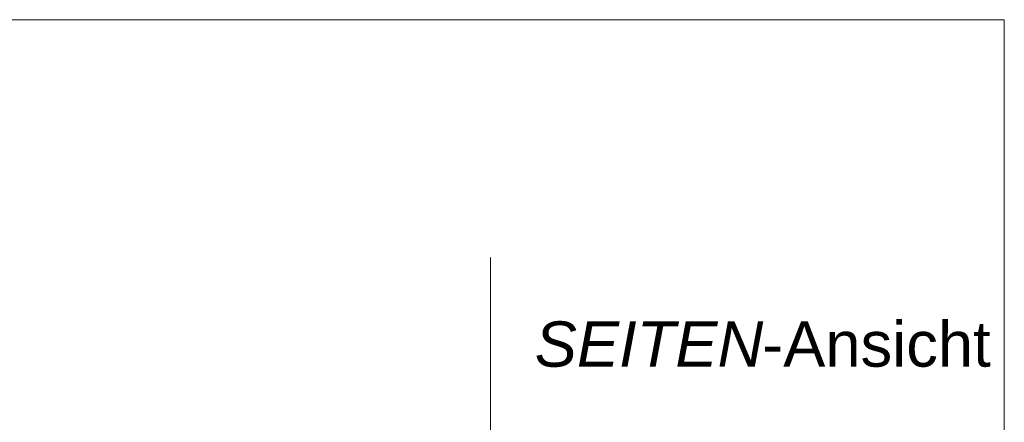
# Model space of a CAD drawing. Extents: x -620 to 3480, y 62 to 1107.
# Tile 149 of 244: x 233 to 263, y 679 to 691. Entities that reach past the tile are written whole.
import ezdxf
from ezdxf.lldxf.tags import DXFTag

# ---------------------------------------------------------------- set-up
doc = ezdxf.new("R2010")
doc.units = 0
doc.layers.get('0').update_dxf_attribs({"lineweight": 35})
doc.layers.add('E_Detail_Beschriftung', color=7, linetype='Continuous', lineweight=13, true_color=0x009900)
doc.layers.add('E_Detail_Linie_Text_Bem', color=7, linetype='Continuous', lineweight=13)
doc.styles.get("Standard").update_dxf_attribs({"font": 'ARIALN.TTF'})
tags = doc.linetypes.add('fein_strichliert-A06G9GVL8I', pattern=[4, 1, -2, 1]).pattern_tags.tags
tags[8:9] = [DXFTag(74, 4), DXFTag(75, 0), DXFTag(340, '0'), DXFTag(46, 0.0), DXFTag(50, 0.0), DXFTag(44, 0.0), DXFTag(45, 0.0)]
tags[6:7] = [DXFTag(74, 4), DXFTag(75, 0), DXFTag(340, '0'), DXFTag(46, 0.0), DXFTag(50, 0.0), DXFTag(44, 0.0), DXFTag(45, 0.0)]
tags[4:5] = [DXFTag(74, 4), DXFTag(75, 0), DXFTag(340, '0'), DXFTag(46, 0.0), DXFTag(50, 0.0), DXFTag(44, 0.0), DXFTag(45, 0.0)]

# ---------------------------------------------------------------- blocks, each defined once
blk = doc.blocks.new('Referenz-A06G9GVP8I')
at = {"layer": 'E_Detail_Linie_Text_Bem', "linetype": 'fein_strichliert-A06G9GVL8I', "ltscale": 0.65}
for p, q in [((262.95, 691.128), (200.18, 691.128)), ((262.95, 629.811), (262.95, 691.128)), ((247.068, 630.893), (247.068, 683.772))]:
    blk.add_line(p, q, dxfattribs=at)
at = {"layer": 'E_Detail_Beschriftung', "linetype": 'Continuous', "lineweight": -2, "ltscale": 0.25, "char_height": 1.4, "attachment_point": 1}
for s, insert in [('{\\fArial|b0|i1;SEITEN}', (248.435, 681.799)), ('{\\fArial;-Ansicht}', (255.464, 681.799))]:
    blk.add_mtext(s, dxfattribs=dict(at, insert=insert))

msp = doc.modelspace()

# ---------------------------------------------------------------- block references
at = {"color": 8, "lineweight": 25, "ltscale": 0.25, "true_color": 0x808080}
msp.add_blockref('Referenz-A06G9GVP8I', (0, 0), dxfattribs=at)

doc.saveas('drawing.dxf')
